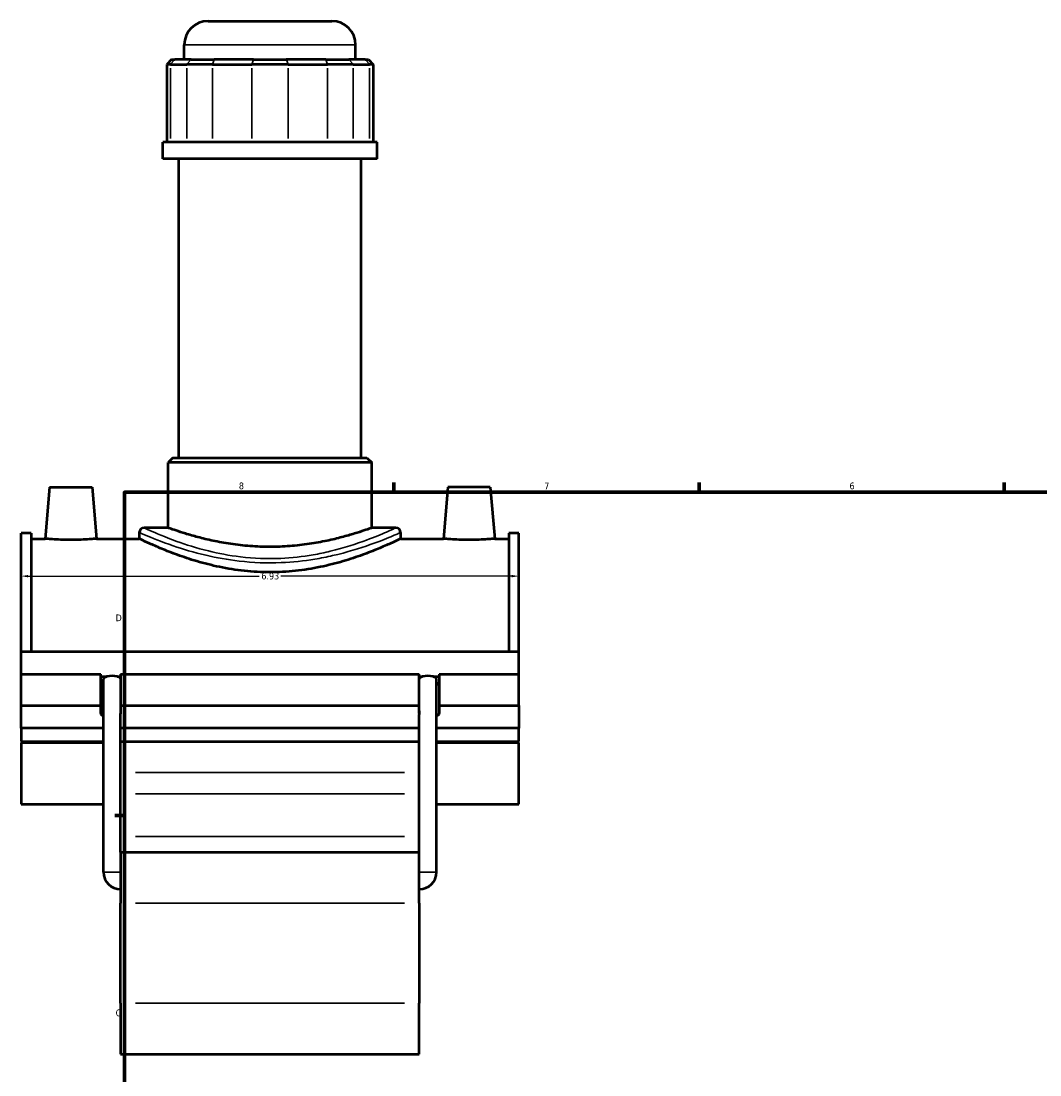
# Model space of a CAD drawing. Header units: inches. Extents: x -0.9 to 55.8, y -1.4 to 54.7.
# Tile 2 of 9: x -0.9 to 13.2, y 12.9 to 27.6. Entities that reach past the tile are written whole.
import ezdxf

# ---------------------------------------------------------------- set-up
doc = ezdxf.new("R2010")
doc.units = ezdxf.units.IN
doc.header["$MEASUREMENT"] = 0
for name, color, linetype, lineweight in [('Border (ANSI)', 7, 'Continuous', 70), ('Dimension (ANSI)', 7, 'Continuous', 25), ('Visible (ANSI)', 7, 'Continuous', 50), ('Visible Narrow (ANSI)', 7, 'Continuous', 35)]:
    doc.layers.add(name, color=color, linetype=linetype, lineweight=lineweight)
doc.styles.add('Note Text (ANSI)', font='tahoma.ttf')
doc.dimstyles.new('Default (ANSI)', dxfattribs={"dimtxt": 0.094488, "dimasz": 0.098425, "dimexe": 0.125, "dimexo": 0.0625, "dimgap": 0.031496, "dimtad": 0, "dimtih": 1, "dimtoh": 1, "dimrnd": 1e-08, "dimzin": 4, "dimdsep": 46, "dimtxsty": 'Note Text (ANSI)', "dimcen": 0.09, "dimdle": 0.393701, "dimclrd": 256, "dimclre": 256, "dimclrt": 5, "dimadec": 0, "dimazin": 1, "dimtfac": 1, "dimtofl": 0, "dimtmove": 0, "dimatfit": 3, "dimfxl": 1, "dimtolj": 1, "dimtzin": 4, "dimlwd": -1, "dimlwe": -1, "dimarcsym": 0})

# ---------------------------------------------------------------- blocks, each defined once
blk = doc.blocks.new('Borders Default Border')
at = {"layer": 'Border (ANSI)'}
for p, q in [((4.25, 21), (4.25, 21.134)), ((8.5, 21), (8.5, 21.134)), ((12.75, 21), (12.75, 21.134)), ((0.5, 16.5), (0.366, 16.5))]:
    blk.add_line(p, q, dxfattribs=at)
at = {"layer": 'Border (ANSI)', "flags": 128}
blk.add_lwpolyline([(0.5, 1), (0.5, 21), (33.5, 21), (33.5, 1), (0.5, 1)], dxfattribs=at)
at = {"layer": 'Border (ANSI)', "color": 5, "true_color": 0x0000ff, "char_height": 0.0945, "attachment_point": 7, "style": 'Note Text (ANSI)'}
for s, insert in [('8', (2.094, 21.038)), ('7', (6.346, 21.04)), ('6', (10.595, 21.038)), ('D', (0.378, 19.203)), ('C', (0.378, 13.701))]:
    blk.add_mtext(s, dxfattribs=dict(at, insert=insert))
blk = doc.blocks.new('*D10')
at = {"layer": 'Defpoints', "color": 0, "transparency": 16777216}
for p in [(5.992, 19.831), (-0.938, 19.309), (5.992, 19.309)]:
    blk.add_point(p, dxfattribs=at)
at = {"layer": 'Dimension (ANSI)', "transparency": 16777216}
for p, q in [((-0.84, 19.831), (2.376, 19.831)), ((5.893, 19.831), (2.678, 19.831))]:
    blk.add_line(p, q, dxfattribs=at)
for points in [[(-0.84, 19.847), (-0.84, 19.814), (-0.938, 19.831)], [(5.893, 19.847), (5.893, 19.814), (5.992, 19.831)]]:
    blk.add_solid(points, dxfattribs=at)
at = {"layer": 'Dimension (ANSI)', "color": 5, "transparency": 16777216, "insert": (2.407, 19.88), "char_height": 0.0945, "attachment_point": 1, "style": 'Note Text (ANSI)'}
blk.add_mtext('\\A1;6.93', dxfattribs=at)

msp = doc.modelspace()

# ---------------------------------------------------------------- linework, layer by layer
at = {"layer": 'Visible (ANSI)'}
for p, q in [((1.6643, 27.5593), (3.3893, 27.5593)), ((1.3336, 27.0224), (1.3336, 27.2286)), ((3.72, 27.0224), (3.72, 27.2286)), ((1.156, 27.0224), (1.0898, 26.9563)), ((1.156, 27.0224), (1.2013, 27.0224)), ((1.4284, 27.0224), (1.2013, 27.0224)), ((1.4284, 27.0224), (1.7506, 27.0224)), ((2.299, 27.0224), (1.7506, 27.0224)), ((2.299, 27.0224), (2.7546, 27.0224)), ((3.3031, 27.0224), (2.7546, 27.0224)), ((3.3031, 27.0224), (3.6252, 27.0224)), ((3.8524, 27.0224), (3.6252, 27.0224)), ((3.8524, 27.0224), (3.8977, 27.0224)), ((3.8977, 27.0224), (3.9638, 26.9563)), ((1.1402, 26.9563), (1.0898, 26.9563)), ((1.0898, 26.9563), (1.0898, 25.8719)), ((1.1402, 26.9563), (1.3673, 26.9563)), ((1.7253, 26.9563), (1.3673, 26.9563)), ((1.7253, 26.9563), (2.2737, 26.9563)), ((2.7799, 26.9563), (2.2737, 26.9563)), ((2.7799, 26.9563), (3.3284, 26.9563)), ((3.6863, 26.9563), (3.3284, 26.9563)), ((3.6863, 26.9563), (3.9135, 26.9563)), ((3.9638, 26.9563), (3.9135, 26.9563)), ((3.9638, 26.9563), (3.9638, 25.8719)), ((4.0183, 25.8719), (1.0353, 25.8719)), ((1.0353, 25.6418), (1.0353, 25.8719)), ((4.0183, 25.6418), (4.0183, 25.8719)), ((4.0183, 25.6418), (1.0353, 25.6418)), ((1.2591, 21.4795), (1.2591, 25.6418)), ((3.7946, 21.4795), (3.7946, 25.6418)), ((1.1761, 21.4795), (1.1099, 21.4134)), ((1.1761, 21.4795), (3.8776, 21.4795)), ((3.8776, 21.4795), (3.9438, 21.4134)), ((3.9438, 21.4134), (1.1099, 21.4134)), ((1.1099, 20.5031), (1.1099, 21.4134)), ((3.9438, 20.5031), (3.9438, 21.4134)), ((-0.5404, 21.0704), (-0.6033, 20.3523)), ((-0.5404, 21.0704), (0.0501, 21.0704)), ((0.0501, 21.0704), (0.1129, 20.3523)), ((5.0036, 21.0704), (4.9407, 20.3523)), ((5.5941, 21.0704), (5.0036, 21.0704)), ((5.5941, 21.0704), (5.6569, 20.3523)), ((-0.9382, 18.7815), (-0.9382, 20.4277)), ((-0.7996, 20.4277), (-0.9382, 20.4277)), ((-0.7996, 20.4277), (-0.7996, 18.7815)), ((0.7079, 20.437), (0.7079, 20.3523)), ((1.1099, 20.5031), (0.7741, 20.5031)), ((4.2796, 20.5031), (3.9438, 20.5031)), ((4.3457, 20.437), (4.3457, 20.3523)), ((5.8532, 20.4277), (5.8532, 18.7815)), ((5.9918, 20.4277), (5.8532, 20.4277)), ((5.9918, 18.7815), (5.9918, 20.4277)), ((-0.7996, 20.3523), (-0.6033, 20.3523)), ((0.1129, 20.3523), (0.7079, 20.3523)), ((4.3457, 20.3523), (4.9407, 20.3523)), ((5.6569, 20.3523), (5.8532, 20.3523)), ((-0.9382, 18.7815), (5.9918, 18.7815)), ((-0.9382, 18.4651), (-0.9382, 18.7815)), ((5.9918, 18.4651), (5.9918, 18.7815)), ((-0.9382, 18.4651), (0.17, 18.4651)), ((-0.9382, 18.03), (-0.9382, 18.4651)), ((0.17, 18.03), (0.17, 18.4651)), ((0.17, 18.4334), (0.2565, 18.4334)), ((0.2097, 15.7091), (0.2097, 18.399)), ((0.401, 18.4334), (0.4478, 18.4334)), ((0.4478, 18.4651), (0.4478, 18.03)), ((0.4478, 18.4651), (4.6058, 18.4651)), ((4.6058, 18.03), (4.6058, 18.4651)), ((4.6058, 18.4334), (4.6526, 18.4334)), ((4.7971, 18.4334), (4.8836, 18.4334)), ((4.8439, 15.7091), (4.8439, 18.399)), ((4.8836, 18.4651), (4.8836, 18.03)), ((4.8836, 18.4651), (5.9918, 18.4651)), ((5.9918, 18.03), (5.9918, 18.4651)), ((-0.9382, 18.03), (0.17, 18.03)), ((-0.9382, 17.7133), (-0.9382, 18.03)), ((0.17, 17.9192), (0.17, 18.03)), ((0.4478, 18.03), (0.4478, 17.9192)), ((0.4478, 18.03), (4.6058, 18.03)), ((0.4478, 15.9869), (0.4478, 17.9063)), ((4.6058, 17.9192), (4.6058, 18.03)), ((4.6058, 15.9869), (4.6058, 17.9063)), ((4.8836, 18.03), (4.8836, 17.9192)), ((4.8836, 18.03), (5.9918, 18.03)), ((5.9918, 18.03), (5.9918, 17.7133)), ((0.2097, 17.7133), (-0.9382, 17.7133)), ((-0.9382, 17.7133), (-0.9382, 17.5296)), ((4.6058, 17.7133), (0.4478, 17.7133)), ((5.9918, 17.7133), (4.8439, 17.7133)), ((5.9918, 17.5296), (5.9918, 17.7133)), ((-0.9382, 17.5296), (0.2097, 17.5296)), ((-0.9382, 17.5151), (-0.9382, 16.6553)), ((-0.9382, 17.5151), (0.2097, 17.5151)), ((0.4478, 17.5296), (4.6058, 17.5296)), ((4.8439, 17.5296), (5.9918, 17.5296)), ((4.8439, 17.5151), (5.9918, 17.5151)), ((5.9918, 16.6553), (5.9918, 17.5151)), ((-0.9382, 16.6553), (0.2097, 16.6553)), ((4.8439, 16.6553), (5.9918, 16.6553)), ((0.4478, 15.9869), (0.4478, 15.2761)), ((0.4478, 15.9869), (4.6058, 15.9869)), ((4.6058, 15.2761), (4.6058, 15.9869)), ((0.4478, 13.8869), (0.4478, 15.2761)), ((4.6058, 15.2761), (4.6058, 13.8869)), ((0.4478, 13.8869), (0.4478, 13.1759)), ((4.6058, 13.1759), (4.6058, 13.8869)), ((0.4478, 13.1759), (4.6058, 13.1759))]:
    msp.add_line(p, q, dxfattribs=at)
for centre, radius, start, end in [((1.6643, 27.2286), 0.3307, 90, 180), ((3.3893, 27.2286), 0.3307, 0, 90), ((0.7741, 20.437), 0.0661, 90, 180), ((4.2796, 20.437), 0.0661, 0, 90), ((0.4478, 15.7091), 0.2381, 180, 270), ((4.6058, 15.7091), 0.2381, 270, 0)]:
    msp.add_arc(centre, radius, start, end, dxfattribs=at)
for centre, major_axis, ratio, start_param, end_param in [((0.3089, 18.3542), (-0.1389, 0), 0.3420201, 0, 0.7751934), ((0.3288, 18.399), (0.1191, 0), 0.3639702, 2.2229357, 3.1415927), ((0.3288, 18.399), (0.1191, 0), 0.3639702, 0.9186569, 2.2229357), ((0.3288, 18.399), (0.1191, 0), 0.3639702, 0, 0.9186569), ((4.7249, 18.399), (0.1191, 0), 0.3639702, 2.2229357, 3.1415927), ((4.7249, 18.399), (0.1191, 0), 0.3639702, 0.9186569, 2.2229357), ((4.7249, 18.399), (0.1191, 0), 0.3639702, 0, 0.9186569), ((4.7447, 18.3542), (0.1389, 0), 0.3420201, 5.5079919, 6.2831853), ((0.3089, 17.9192), (-0.1389, 0), 0.3420201, 0, 0.7751934), ((0.3089, 17.9192), (0.1389, 0), 0.3420201, 6.1459514, 6.2831853), ((0.3288, 17.9063), (0.1191, 0), 0.3639702, 0, 0.148249), ((4.7447, 17.9192), (-0.1389, 0), 0.3420201, 0, 0.137234), ((4.7249, 17.9063), (0.1191, 0), 0.3639702, 2.9933436, 3.1415927), ((4.7447, 17.9192), (0.1389, 0), 0.3420201, 5.5079919, 6.2831853)]:
    msp.add_ellipse(centre, major_axis=major_axis, ratio=ratio, start_param=start_param, end_param=end_param, dxfattribs=at)
for points, knots in [([(3.9438, 20.5031), (3.9438, 20.5031), (3.9351, 20.4999), (3.8988, 20.487), (3.8712, 20.4773), (3.7987, 20.4529), (3.7536, 20.4382), (3.6499, 20.4064), (3.5912, 20.3894), (3.4663, 20.3564), (3.3957, 20.3392), (3.2418, 20.3066), (3.1585, 20.2913), (2.9842, 20.2656), (2.8931, 20.2553), (2.7094, 20.2415), (2.6167, 20.2381), (2.437, 20.2381), (2.3443, 20.2415), (2.1606, 20.2553), (2.0695, 20.2656), (1.8952, 20.2913), (1.8119, 20.3066), (1.658, 20.3392), (1.5874, 20.3564), (1.4625, 20.3894), (1.4038, 20.4064), (1.3, 20.4382), (1.255, 20.4529), (1.1824, 20.4773), (1.1548, 20.487), (1.1186, 20.4999), (1.1099, 20.5031), (1.1099, 20.5031)], [5.4768383, 5.4768383, 5.4768383, 5.4768383, 6.1612193, 6.1612193, 6.8456003, 6.8456003, 7.5299813, 7.5299813, 8.2143623, 8.2143623, 8.8991908, 8.8991908, 9.5840194, 9.5840194, 10.268848, 10.268848, 10.9536766, 10.9536766, 11.6385052, 11.6385052, 12.3233338, 12.3233338, 13.0081624, 13.0081624, 13.692991, 13.692991, 14.377372, 14.377372, 15.061753, 15.061753, 15.746134, 15.746134, 16.4305149, 16.4305149, 16.4305149, 16.4305149]), ([(0.1129, 20.3523), (0.1129, 20.3523), (0.104, 20.3514), (0.0676, 20.3482), (0.0401, 20.3459), (-0.0234, 20.3416), (-0.0636, 20.3393), (-0.152, 20.336), (-0.2001, 20.3351), (-0.2903, 20.3351), (-0.3384, 20.336), (-0.4267, 20.3393), (-0.467, 20.3416), (-0.5304, 20.3459), (-0.5579, 20.3482), (-0.5943, 20.3514), (-0.6033, 20.3523), (-0.6033, 20.3523)], [1.3742833, 1.3742833, 1.3742833, 1.3742833, 1.7176885, 1.7176885, 2.0610937, 2.0610937, 2.4048302, 2.4048302, 2.7485667, 2.7485667, 3.0923031, 3.0923031, 3.4360396, 3.4360396, 3.7794448, 3.7794448, 4.12285, 4.12285, 4.12285, 4.12285]), ([(4.3457, 20.3523), (4.3457, 20.3523), (4.3344, 20.3468), (4.2874, 20.3245), (4.2518, 20.3076), (4.1583, 20.2653), (4.1005, 20.2398), (3.9676, 20.1846), (3.8926, 20.155), (3.7332, 20.0972), (3.6431, 20.0668), (3.4464, 20.0089), (3.3399, 19.9814), (3.1166, 19.935), (2.9996, 19.9161), (2.763, 19.8908), (2.6433, 19.8845), (2.4104, 19.8845), (2.2907, 19.8908), (2.054, 19.9161), (1.9371, 19.935), (1.7138, 19.9814), (1.6072, 20.0089), (1.4106, 20.0668), (1.3205, 20.0972), (1.1611, 20.155), (1.0861, 20.1846), (0.9532, 20.2398), (0.8953, 20.2653), (0.8019, 20.3076), (0.7662, 20.3245), (0.7193, 20.3468), (0.7079, 20.3523), (0.7079, 20.3523)], [7.0923419, 7.0923419, 7.0923419, 7.0923419, 7.9778562, 7.9778562, 8.8633705, 8.8633705, 9.7488848, 9.7488848, 10.6343991, 10.6343991, 11.5219703, 11.5219703, 12.4095414, 12.4095414, 13.2971126, 13.2971126, 14.1846838, 14.1846838, 15.072255, 15.072255, 15.9598262, 15.9598262, 16.8473974, 16.8473974, 17.7349686, 17.7349686, 18.6204829, 18.6204829, 19.5059972, 19.5059972, 20.3915115, 20.3915115, 21.2770257, 21.2770257, 21.2770257, 21.2770257]), ([(5.6569, 20.3523), (5.6569, 20.3523), (5.648, 20.3514), (5.6116, 20.3482), (5.5841, 20.3459), (5.5206, 20.3416), (5.4804, 20.3393), (5.392, 20.336), (5.3439, 20.3351), (5.2988, 20.3351), (5.2537, 20.3351), (5.2056, 20.336), (5.1173, 20.3393), (5.077, 20.3416), (5.0136, 20.3459), (4.9861, 20.3482), (4.9497, 20.3514), (4.9407, 20.3523), (4.9407, 20.3523)], [4.12285, 4.12285, 4.12285, 4.12285, 4.4662552, 4.4662552, 4.8096604, 4.8096604, 5.1533968, 5.1533968, 5.4971333, 5.4971333, 5.4971333, 5.8408698, 5.8408698, 6.1846063, 6.1846063, 6.5280115, 6.5280115, 6.8714167, 6.8714167, 6.8714167, 6.8714167])]:
    msp.add_open_spline(points, degree=3, knots=knots, dxfattribs=at)
for points in [[(0.4478, 18.0165), (0.4478, 17.9831), (0.4474, 17.9483), (0.4465, 17.9127)], [(4.6071, 17.9127), (4.6062, 17.9483), (4.6058, 17.9831), (4.6058, 18.0165)]]:
    msp.add_open_spline(points, degree=3, dxfattribs=at)
at = {"layer": 'Visible Narrow (ANSI)'}
for p, q in [((3.7053, 27.2286), (1.3483, 27.2286)), ((1.1982, 27.0191), (1.1432, 26.9596)), ((1.3704, 26.9596), (1.4254, 27.0191)), ((1.7493, 27.0191), (1.7266, 26.9596)), ((2.2978, 27.0191), (2.275, 26.9596)), ((2.7559, 27.0191), (2.7787, 26.9596)), ((3.3043, 27.0191), (3.3271, 26.9596)), ((3.6283, 27.0191), (3.6833, 26.9596)), ((3.8554, 27.0191), (3.9104, 26.9596)), ((1.1402, 25.9261), (1.1402, 26.902)), ((1.3673, 26.902), (1.3673, 25.9261)), ((1.7253, 25.9261), (1.7253, 26.902)), ((2.2737, 26.902), (2.2737, 25.9261)), ((2.7799, 25.9261), (2.7799, 26.902)), ((3.3284, 26.902), (3.3284, 25.9261)), ((3.6863, 25.9261), (3.6863, 26.902)), ((3.9135, 26.902), (3.9135, 25.9261)), ((4.3979, 17.098), (0.6557, 17.098)), ((0.6557, 16.7985), (4.3979, 16.7985)), ((0.6557, 16.2051), (4.3979, 16.2051)), ((0.4464, 15.7091), (0.2112, 15.7091)), ((4.6073, 15.7091), (4.8425, 15.7091)), ((0.6557, 15.2761), (4.3979, 15.2761)), ((4.3979, 13.8869), (0.6557, 13.8869))]:
    msp.add_line(p, q, dxfattribs=at)
for points, knots in [([(0.7079, 20.437), (0.708, 20.4369), (0.7368, 20.4241), (0.872, 20.3671), (1.0059, 20.3118), (1.3118, 20.2077), (1.4662, 20.1607), (1.7815, 20.0872), (1.9375, 20.0586), (2.2891, 20.0183), (2.487, 20.0105), (2.8425, 20.0254), (3.0007, 20.0427), (3.2359, 20.0818), (3.3187, 20.0984), (3.5987, 20.1625), (3.7767, 20.2182), (4.0409, 20.3111), (4.1381, 20.3497), (4.2803, 20.4082), (4.325, 20.4279), (4.3438, 20.4361), (4.3457, 20.4369), (4.3457, 20.4369)], [-35.4059176, -35.4059176, -35.4059176, -35.4059176, -34.0421208, -34.0421208, -32.0874732, -32.0874732, -30.6149082, -30.6149082, -29.3794027, -29.3794027, -27.9456509, -27.9456509, -26.7621036, -26.7621036, -26.0861448, -26.0861448, -24.3736267, -24.3736267, -22.9846072, -22.9846072, -21.596087, -21.596087, -21.2435478, -21.2435478, -21.2435478, -21.2435478]), ([(4.2795, 20.5031), (4.2796, 20.5031), (4.2777, 20.5022), (4.2596, 20.4939), (4.2165, 20.4738), (4.0795, 20.4143), (3.9859, 20.375), (3.7313, 20.2806), (3.5597, 20.2239), (3.2899, 20.1587), (3.2102, 20.1419), (2.9835, 20.1021), (2.831, 20.0845), (2.4885, 20.0693), (2.2977, 20.0773), (1.9589, 20.1182), (1.8086, 20.1473), (1.5047, 20.2221), (1.3559, 20.2699), (1.0613, 20.3758), (0.9322, 20.432), (0.8019, 20.49), (0.7741, 20.5031), (0.7741, 20.5031)], [21.2435478, 21.2435478, 21.2435478, 21.2435478, 21.596087, 21.596087, 22.9846072, 22.9846072, 24.3736267, 24.3736267, 26.0861448, 26.0861448, 26.7621036, 26.7621036, 27.9456509, 27.9456509, 29.3794027, 29.3794027, 30.6149082, 30.6149082, 32.0874732, 32.0874732, 34.0421208, 34.0421208, 35.4059176, 35.4059176, 35.4059176, 35.4059176])]:
    msp.add_open_spline(points, degree=3, knots=knots, dxfattribs=at)

# ---------------------------------------------------------------- block references
msp.add_blockref('Borders Default Border', (0, 0))

# ---------------------------------------------------------------- dimensions: what is measured, and where the dimension line sits
at = {"layer": 'Dimension (ANSI)'}
dim = msp.add_linear_dim(base=(5.9918, 19.8307), p1=(-0.9382, 19.3091), p2=(5.9918, 19.3091), angle=180, dimstyle='Default (ANSI)', override={"dimgap": 0.031496, "dimtih": 0, "dimtoh": 0, "dimdec": 2, "dimse1": 1, "dimse2": 1, "dimtol": 0, "dimlim": 0, "dimtp": 0, "dimtm": 0, "dimtdec": 2, "dimatfit": 1}, dxfattribs=at)
dim.commit()
dim.dimension.update_dxf_attribs({"geometry": '*D10', "text_midpoint": (2.5268, 19.8307), "dimtype": 160})

doc.saveas('drawing.dxf')
